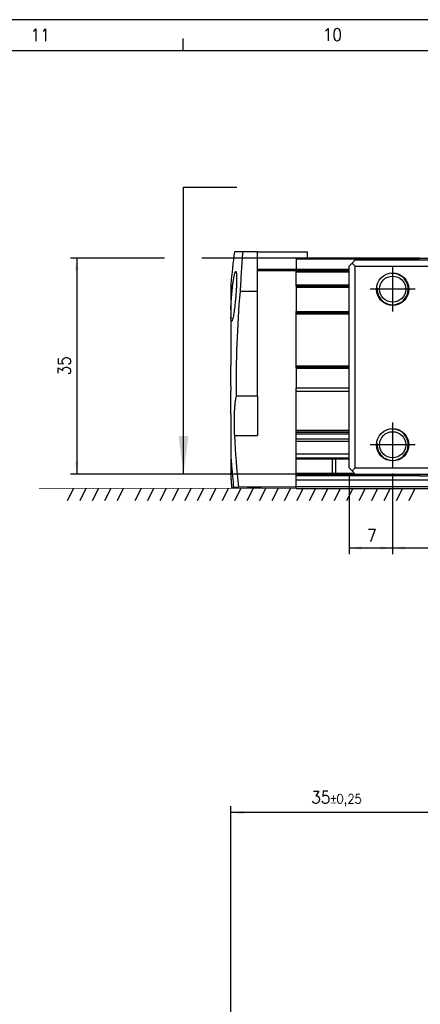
# Model space of a CAD drawing. Header units: millimetres. Extents: x -285 to 2170, y -283 to 203.
# Tile 5 of 33: x -197 to -133, y 45 to 203. Entities that reach past the tile are written whole.
import ezdxf

# ---------------------------------------------------------------- set-up
doc = ezdxf.new("R2010")
doc.units = ezdxf.units.MM
doc.linetypes.add('DOT_CENTER', pattern=[14, 12, -1, 0, -1])
doc.layers.add('1', color=7, linetype='Continuous')
doc.styles.add('CONVERTER_11', font='txt.shx', dxfattribs={"width": 0.9})
doc.dimstyles.new('ME10_DIM_38', dxfattribs={"dimtxt": 2, "dimasz": 2, "dimexe": 1, "dimexo": 1, "dimgap": 1, "dimtad": 1, "dimdsep": 46, "dimtxsty": 'CONVERTER_11', "dimsah": 1, "dimcen": 0.09, "dimclrd": 2, "dimclre": 2, "dimclrt": 2, "dimadec": 0, "dimazin": 0, "dimtol": 1, "dimtp": 0.25, "dimtm": 0.25, "dimtfac": 0.75, "dimtdec": 0, "dimtix": 1, "dimtmove": 0, "dimatfit": 3, "dimfxl": 1, "dimtolj": 1, "dimtzin": 0, "dimarcsym": 0})
doc.dimstyles.new('ME10_DIM_44', dxfattribs={"dimtxt": 2, "dimasz": 2, "dimexe": 1, "dimexo": 1, "dimgap": 1, "dimtad": 1, "dimdec": 0, "dimdsep": 46, "dimtxsty": 'CONVERTER_11', "dimsah": 1, "dimcen": 0.09, "dimclrd": 2, "dimclre": 2, "dimclrt": 2, "dimadec": 0, "dimazin": 0, "dimtfac": 1, "dimtdec": 4, "dimtix": 1, "dimtmove": 0, "dimatfit": 3, "dimfxl": 1, "dimtolj": 1, "dimtzin": 0, "dimarcsym": 0})
doc.dimstyles.new('ME10_DIM_45', dxfattribs={"dimtxt": 2, "dimasz": 2, "dimexe": 1, "dimexo": 1, "dimgap": 1, "dimtad": 1, "dimdsep": 46, "dimtxsty": 'CONVERTER_11', "dimsah": 1, "dimcen": 0.09, "dimclrd": 2, "dimclre": 2, "dimclrt": 2, "dimadec": 0, "dimazin": 0, "dimtfac": 1, "dimtdec": 4, "dimtix": 1, "dimtmove": 0, "dimatfit": 3, "dimfxl": 1, "dimtolj": 1, "dimtzin": 0, "dimarcsym": 0})
doc.dimstyles.new('ME10_DIM_46', dxfattribs={"dimtxt": 2, "dimasz": 2, "dimexe": 1, "dimexo": 1, "dimgap": 1, "dimtad": 1, "dimdsep": 46, "dimtxsty": 'CONVERTER_11', "dimsah": 1, "dimcen": 0.09, "dimclrd": 2, "dimclre": 2, "dimclrt": 2, "dimadec": 0, "dimazin": 0, "dimtol": 1, "dimtp": 0.2, "dimtm": 0.2, "dimtfac": 0.75, "dimtdec": 0, "dimtix": 1, "dimtmove": 0, "dimatfit": 3, "dimfxl": 1, "dimtolj": 1, "dimtzin": 0, "dimarcsym": 0})
doc.dimstyles.get("Standard").update_dxf_attribs({"dimtxt": 0.18, "dimasz": 0.18, "dimexe": 0.18, "dimexo": 0.0625, "dimgap": 0.09, "dimtad": 0, "dimtih": 1, "dimtoh": 1, "dimdec": 4, "dimzin": 0, "dimdsep": 46, "dimtxsty": 'Standard', "dimcen": 0.09, "dimadec": 0, "dimazin": 0, "dimtfac": 1, "dimtdec": 4, "dimtofl": 0, "dimtmove": 0, "dimatfit": 3, "dimfxl": 1, "dimtolj": 1, "dimtzin": 0, "dimarcsym": 0})

# ---------------------------------------------------------------- blocks, each defined once
blk = doc.blocks.new('Marco_a2', base_point=(304.21, -212.02))
at = {"layer": '1', "color": 2, "linetype": 'Continuous'}
for p, q in [((309.21, 202.98), (-284.79, 202.98)), ((-171.06, 197.98), (-171.06, 199.98))]:
    blk.add_line(p, q, dxfattribs=at)
at = {"layer": '1', "color": 7, "linetype": 'Continuous'}
blk.add_line((304.21, 197.98), (-264.79, 197.98), dxfattribs=at)
at = {"layer": '1', "color": 2, "char_height": 2, "attachment_point": 4, "line_spacing_factor": 1.20048, "style": 'CONVERTER_11'}
for s, insert in [('11', (-195.56, 200.53)), ('10', (-148.63, 200.57))]:
    blk.add_mtext(s, dxfattribs=dict(at, insert=insert))
blk = doc.blocks.new('Top', base_point=(304.21, -212.02))
blk.add_blockref('Marco_a2', (304.21, -212.02))
blk = doc.blocks.new('*D80')
at = {"layer": '1', "color": 2, "linetype": 'Continuous'}
for p, q in [((-163.4, 19.97), (-163.4, 76.63)), ((-128.4, 45.33), (-128.4, 76.63)), ((-128.4, 75.63), (-163.4, 75.63))]:
    blk.add_line(p, q, dxfattribs=at)
at = {"layer": '1', "color": 2}
for points in [[(-161.4, 75.9), (-161.4, 75.37), (-163.4, 75.63)], [(-130.4, 75.37), (-130.4, 75.9), (-128.4, 75.63)]]:
    blk.add_solid(points, dxfattribs=at)
at = {"layer": '1', "color": 2, "insert": (-150.49, 76.63), "char_height": 2, "attachment_point": 7, "rotation": 0.0001, "line_spacing_factor": 0.60024, "style": 'CONVERTER_11'}
blk.add_mtext('\\C2;35\\C2;\\H1.5;{\\Fgdt;`}0,25', dxfattribs=at)
blk = doc.blocks.new('REGLA__36', base_point=(-163.4, 127.69))
at = {"color": 7, "linetype": 'Continuous'}
for p, q in [((-161.5, 165.69), (-162.83, 165.69)), ((-159.1, 165.69), (-161.5, 165.69)), ((-159.1, 165.69), (-151.1, 165.69)), ((-151.1, 164.69), (-152.9, 164.69)), ((-152.9, 164.69), (-152.9, 164.49)), ((-152.9, 164.49), (-152.9, 162.89)), ((-151.1, 164.69), (-151.1, 165.69)), ((-133.1, 164.69), (-151.1, 164.69)), ((-133.1, 164.69), (-130.49, 164.69)), ((-159.1, 162.69), (-152.9, 162.69)), ((-152.9, 162.69), (-144.4, 162.69)), ((-152.9, 162.49), (-152.9, 162.69)), ((-152.9, 160.37), (-152.9, 162.49)), ((-152.9, 160.29), (-152.9, 160.37)), ((-152.9, 160.2), (-152.9, 160.29)), ((-152.9, 160.2), (-144.4, 160.2)), ((-152.9, 160.2), (-152.9, 160)), ((-152.9, 160), (-152.9, 156.1)), ((-147.1, 160.2), (-147.1, 160.29)), ((-159.1, 159.33), (-161.91, 159.33)), ((-159.1, 142.51), (-159.1, 159.33)), ((-152.9, 155.9), (-152.9, 156.1)), ((-152.9, 155.7), (-152.9, 155.9)), ((-152.9, 155.9), (-144.4, 155.9)), ((-152.9, 147.4), (-152.9, 155.7)), ((-163.4, 150.99), (-163.4, 150.06)), ((-163.4, 150.06), (-163.4, 147.37)), ((-163.4, 144.82), (-163.4, 147.37)), ((-152.9, 147.2), (-152.9, 147.4)), ((-152.9, 147), (-152.9, 147.2)), ((-152.9, 147.2), (-144.4, 147.2)), ((-152.9, 147), (-152.9, 143.77)), ((-163.4, 144.1), (-163.4, 144.82)), ((-163.4, 144.1), (-163.4, 143.38)), ((-163.4, 142.27), (-163.4, 143.38)), ((-159.1, 142.51), (-162.53, 142.51)), ((-152.9, 143.27), (-152.9, 143.77)), ((-152.9, 136.97), (-152.9, 143.27)), ((-144.4, 143.27), (-152.9, 143.27)), ((-163.4, 139.56), (-163.4, 142.27)), ((-152.9, 136.75), (-152.9, 136.97)), ((-144.4, 136.97), (-152.9, 136.97)), ((-152.9, 136.72), (-152.9, 136.75)), ((-152.9, 136.75), (-144.4, 136.75)), ((-152.9, 136.5), (-152.9, 136.72)), ((-152.9, 136.72), (-144.4, 136.72)), ((-152.9, 136.38), (-152.9, 136.5)), ((-152.9, 135.96), (-152.9, 136.38)), ((-144.4, 136.38), (-152.9, 136.38)), ((-152.9, 135.59), (-152.9, 135.96)), ((-152.9, 135.2), (-152.9, 135.59)), ((-144.4, 135.59), (-152.9, 135.59)), ((-152.9, 133.2), (-152.9, 135.2)), ((-144.4, 135.2), (-152.9, 135.2)), ((-152.9, 132.62), (-152.9, 133.2)), ((-144.4, 133.2), (-152.9, 133.2)), ((-163.4, 131.27), (-163.4, 129.32)), ((-152.9, 132.42), (-152.9, 132.62)), ((-152.9, 130.12), (-152.9, 132.42)), ((-152.9, 132.42), (-147.1, 132.42)), ((-147.1, 132.42), (-147.1, 130.12)), ((-147.1, 132.42), (-144.4, 132.42)), ((-146.6, 132.42), (-146.6, 130.12)), ((-152.9, 129.92), (-152.9, 130.12)), ((-152.9, 130.12), (-147.1, 130.12)), ((-152.9, 129.71), (-152.9, 129.92)), ((-152.9, 128.99), (-152.9, 129.71)), ((-133.12, 129.71), (-152.9, 129.71)), ((-147.1, 130.12), (-143.52, 130.12)), ((83.74, 128.99), (-152.9, 128.99)), ((-152.9, 127.99), (-152.9, 128.99)), ((-163.28, 127.89), (-163.26, 127.89)), ((-163.26, 127.89), (-162.97, 127.89)), ((-162.97, 127.89), (-162.19, 127.89)), ((-158.6, 127.89), (-162.19, 127.89)), ((-160.3, 127.77), (-158.6, 127.77)), ((-158.6, 127.89), (-158.6, 127.77)), ((-152.9, 127.89), (-158.6, 127.89)), ((-152.9, 127.89), (-152.9, 127.99)), ((-152.9, 127.99), (84.06, 127.99)), ((-152.9, 127.69), (-152.9, 127.89)), ((-152.9, 127.69), (-152.9, 127.89)), ((-152.9, 127.89), (-152.9, 127.89))]:
    blk.add_line(p, q, dxfattribs=at)
at = {"color": 3, "linetype": 'Continuous'}
for p, q in [((-133.3, 164.49), (-152.9, 164.49)), ((-159.1, 162.89), (-152.9, 162.89)), ((-152.9, 162.89), (-144.4, 162.89)), ((-152.9, 162.49), (-144.4, 162.49)), ((-152.9, 160.37), (-144.4, 160.37)), ((-152.9, 160), (-144.4, 160)), ((-152.9, 156.1), (-144.4, 156.1)), ((-152.9, 155.7), (-144.4, 155.7)), ((-152.9, 147.4), (-144.4, 147.4)), ((-152.9, 147), (-144.4, 147)), ((-144.4, 143.77), (-152.9, 143.77)), ((-162.83, 136.18), (-159.1, 136.18)), ((-163.28, 131.27), (-163.4, 131.27)), ((-152.9, 132.62), (-144.4, 132.62)), ((-152.9, 129.92), (-133.33, 129.92)), ((-160.3, 127.89), (-160.3, 127.77))]:
    blk.add_line(p, q, dxfattribs=at)
at = {"color": 2, "linetype": 'Continuous'}
for q in [(84.26, 127.69), (-152.9, 127.69)]:
    blk.add_line((-152.9, 127.69), q, dxfattribs=at)
at = {"color": 7, "linetype": 'Continuous'}
for centre, radius, start, end in [((3.87, 144.82), 168, 172.8628, 174.655), ((3.87, 144.82), 166.42, 174.9974, 180.7973), ((3.87, 144.82), 166.92, 182.9671, 185.8201), ((3.87, 144.82), 167.69, 184.6345, 185.7932), ((3.87, 144.82), 167.99, 185.2952, 185.783), ((3.87, 144.82), 168, 185.345, 185.7826), ((-160.3, 128.77), 1, 241.3046, 270)]:
    blk.add_arc(centre, radius, start, end, dxfattribs=at)
for points, knots in [([(-161.5, 165.69), (-161.53, 165.17), (-161.61, 164.12), (-161.72, 162.54), (-161.82, 160.94), (-161.88, 159.87), (-161.91, 159.33)], [0, 0, 0, 0, 1.573376, 3.162606, 4.762647, 6.375487, 6.375487, 6.375487, 6.375487]), ([(-159.1, 162.89), (-159.1, 163.36), (-159.1, 164.3), (-159.1, 165.23), (-159.1, 165.69)], [0, 0, 0, 0, 1.406681, 2.799989, 2.799989, 2.799989, 2.799989]), ([(-163.4, 156.36), (-163.4, 156.45), (-163.39, 156.66), (-163.38, 157.01), (-163.35, 157.46), (-163.32, 157.99), (-163.28, 158.43), (-163.25, 158.78), (-163.23, 159.03), (-163.2, 159.33), (-163.17, 159.68), (-163.13, 160.06), (-163.09, 160.39), (-163.05, 160.69), (-163.01, 160.95), (-162.96, 161.25), (-162.91, 161.57), (-162.86, 161.86), (-162.8, 162.1), (-162.76, 162.26), (-162.72, 162.38), (-162.68, 162.47), (-162.65, 162.54), (-162.62, 162.55), (-162.61, 162.55)], [0, 0, 0, 0, 0.274511, 0.627696, 1.05751, 1.627831, 2.210753, 2.405587, 2.662505, 2.971532, 3.322705, 3.706076, 4.11172, 4.325926, 4.601183, 4.914803, 5.244158, 5.566728, 5.800546, 5.965152, 6.073544, 6.189618, 6.251546, 6.281611, 6.281611, 6.281611, 6.281611]), ([(-162.61, 162.55), (-162.6, 162.54), (-162.56, 162.52), (-162.55, 162.45), (-162.52, 162.37), (-162.51, 162.25), (-162.49, 162.08), (-162.48, 161.9), (-162.47, 161.71), (-162.47, 161.5), (-162.47, 161.21), (-162.48, 160.85), (-162.49, 160.52), (-162.5, 160.24), (-162.51, 160.01), (-162.52, 159.71), (-162.54, 159.37), (-162.57, 158.97), (-162.6, 158.62), (-162.62, 158.32), (-162.65, 158.07), (-162.68, 157.77), (-162.71, 157.42), (-162.75, 157.05), (-162.81, 156.6), (-162.87, 156.12), (-162.95, 155.64), (-163.02, 155.26), (-163.09, 154.96), (-163.14, 154.76), (-163.2, 154.63), (-163.23, 154.56), (-163.26, 154.55), (-163.27, 154.55)], [0, 0, 0, 0, 0.044935, 0.115936, 0.201601, 0.309591, 0.476005, 0.714907, 0.84971, 1.055316, 1.336817, 1.69937, 2.148189, 2.318352, 2.552387, 2.846242, 3.195881, 3.597282, 4.046437, 4.240278, 4.496121, 4.804065, 5.15422, 5.536711, 5.941684, 6.49751, 6.987001, 7.400345, 7.659647, 7.908745, 8.025085, 8.087144, 8.117218, 8.117218, 8.117218, 8.117218]), ([(-159.1, 162.69), (-159.1, 162.73), (-159.1, 162.79), (-159.1, 162.86), (-159.1, 162.89)], [0, 0, 0, 0, 0.1000313, 0.2000001, 0.2000001, 0.2000001, 0.2000001]), ([(-159.1, 159.33), (-159.1, 159.9), (-159.1, 161.02), (-159.1, 162.14), (-159.1, 162.69)], [0, 0, 0, 0, 1.688796, 3.361752, 3.361752, 3.361752, 3.361752]), ([(-152.9, 162.89), (-152.9, 162.88), (-152.9, 162.86), (-152.9, 162.82), (-152.9, 162.78), (-152.9, 162.75), (-152.9, 162.73), (-152.9, 162.71), (-152.9, 162.7), (-152.9, 162.7), (-152.9, 162.69)], [0, 0, 0, 0, 0.0390169, 0.0765367, 0.1169791, 0.1414214, 0.1662888, 0.1847759, 0.1919354, 0.2000001, 0.2000001, 0.2000001, 0.2000001]), ([(-163.4, 160.47), (-163.4, 160.36), (-163.4, 160.14), (-163.4, 159.65), (-163.4, 158.9), (-163.4, 158.04), (-163.4, 157.16), (-163.4, 156.65), (-163.4, 156.36)], [0, 0, 0, 0, 0.33105, 0.662101, 1.474266, 2.586146, 3.238413, 4.114296, 4.114296, 4.114296, 4.114296]), ([(-146.99, 160.2), (-147, 160.2), (-147, 160.2), (-147.02, 160.22), (-147.03, 160.23), (-147.05, 160.25), (-147.08, 160.27), (-147.09, 160.29), (-147.1, 160.29)], [0, 0, 0, 0, 0.012267, 0.0257126, 0.0526037, 0.0814578, 0.1122568, 0.1443206, 0.1443206, 0.1443206, 0.1443206]), ([(-163.4, 156.36), (-163.4, 156.18), (-163.4, 155.81), (-163.4, 155.43), (-163.4, 155.24)], [0, 0, 0, 0, 0.528619, 1.121144, 1.121144, 1.121144, 1.121144]), ([(-163.4, 155.24), (-163.4, 155.17), (-163.4, 155.05), (-163.4, 154.45), (-163.4, 153.47), (-163.4, 152.18), (-163.4, 151.37), (-163.4, 150.99)], [0, 0, 0, 0, 0.18451, 0.374699, 1.796711, 3.112145, 4.244003, 4.244003, 4.244003, 4.244003]), ([(-163.27, 154.55), (-163.29, 154.57), (-163.34, 154.61), (-163.35, 154.72), (-163.37, 154.85), (-163.39, 155.02), (-163.4, 155.16), (-163.4, 155.24)], [0, 0, 0, 0, 0.0752494, 0.1991822, 0.3071398, 0.4734788, 0.7122633, 0.7122633, 0.7122633, 0.7122633]), ([(-162.53, 142.51), (-162.56, 142.37), (-162.65, 142.01), (-162.74, 141.38), (-162.81, 140.66), (-162.86, 139.87), (-162.88, 139.04), (-162.89, 138.12), (-162.87, 137.16), (-162.84, 136.51), (-162.83, 136.18)], [0, 0, 0, 0, 0.426425, 1.101755, 1.902221, 2.604077, 3.473814, 4.399971, 5.365001, 6.350203, 6.350203, 6.350203, 6.350203]), ([(-159.1, 142.51), (-159.1, 142.32), (-159.1, 141.96), (-159.1, 141.33), (-159.1, 140.66), (-159.1, 139.87), (-159.1, 139.04), (-159.1, 138.16), (-159.1, 137.2), (-159.1, 136.55), (-159.1, 136.18)], [0, 0, 0, 0, 0.551589, 1.084513, 1.882103, 2.582898, 3.451368, 4.376808, 5.218667, 6.324555, 6.324555, 6.324555, 6.324555]), ([(-163.4, 139.56), (-163.4, 139.1), (-163.4, 138.2), (-163.4, 137.02), (-163.4, 136.05), (-163.4, 135.52), (-163.4, 135.27)], [0, 0, 0, 0, 1.377916, 2.698029, 3.534865, 4.285921, 4.285921, 4.285921, 4.285921]), ([(-163.4, 135.27), (-163.4, 135.23), (-163.4, 135.13), (-163.4, 134.9), (-163.4, 134.55), (-163.4, 134.1), (-163.4, 133.62), (-163.4, 133.19), (-163.4, 132.9), (-163.4, 132.74), (-163.4, 132.7), (-163.4, 132.68)], [0, 0, 0, 0, 0.128013, 0.304482, 0.674225, 1.171573, 1.660263, 2.109472, 2.469266, 2.525625, 2.58735, 2.58735, 2.58735, 2.58735]), ([(-163.4, 132.68), (-163.4, 132.49), (-163.4, 132.02), (-163.4, 131.55), (-163.4, 131.27)], [0, 0, 0, 0, 0.591708, 1.412652, 1.412652, 1.412652, 1.412652]), ([(-163.4, 132.68), (-163.39, 132.56), (-163.37, 132.33), (-163.34, 131.99), (-163.31, 131.64), (-163.29, 131.4), (-163.28, 131.27)], [0, 0, 0, 0, 0.372103, 0.697567, 1.027904, 1.41809, 1.41809, 1.41809, 1.41809]), ([(-163.4, 129.32), (-163.4, 129.29), (-163.4, 129.24), (-163.4, 129.19), (-163.4, 129.17)], [0, 0, 0, 0, 0.0964268, 0.1466388, 0.1466388, 0.1466388, 0.1466388])]:
    blk.add_open_spline(points, degree=3, knots=knots, dxfattribs=at)
blk.add_open_spline([(-147.1, 160.29), (-147.58, 160.29), (-148.55, 160.29), (-150, 160.29), (-151.45, 160.29), (-152.42, 160.29), (-152.9, 160.29)], degree=3, dxfattribs=at)
blk = doc.blocks.new('CABEZA__37', base_point=(-144.4, 129.69))
at = {"color": 7, "linetype": 'Continuous'}
for p, q in [((-133.1, 164.69), (-133.4, 164.39)), ((-133.1, 164.69), (-130.49, 164.69)), ((-130.49, 164.69), (-122.85, 164.69)), ((-122.85, 164.69), (-115.95, 164.69)), ((-115.95, 164.69), (-110.2, 164.69)), ((-110.2, 164.69), (-109.9, 164.39)), ((-88.6, 164.69), (-88.9, 164.39)), ((-82.85, 164.69), (-88.6, 164.69)), ((-75.95, 164.69), (-82.85, 164.69)), ((-68.31, 164.69), (-75.95, 164.69)), ((-65.7, 164.69), (-68.31, 164.69)), ((-65.7, 164.69), (-65.4, 164.39)), ((-143.9, 163.89), (-144.4, 163.39)), ((-144.4, 159.93), (-144.4, 163.39)), ((-143.9, 163.89), (-143.4, 164.39)), ((-143.9, 163.89), (-143.4, 163.39)), ((-143.4, 164.39), (-133.4, 164.39)), ((-143.4, 130.99), (-143.4, 163.39)), ((-143.4, 163.39), (-126.4, 163.39)), ((-133.4, 164.39), (-130.69, 164.39)), ((-130.69, 164.39), (-109.9, 164.39)), ((-126.4, 163.89), (-126.4, 163.39)), ((-126.4, 163.89), (-72.4, 163.89)), ((-126.4, 163.39), (-126.4, 161.74)), ((-122.15, 163.47), (-76.64, 163.47)), ((-121.75, 163.14), (-77.05, 163.14)), ((-77.42, 163.39), (-121.38, 163.39)), ((-109.9, 164.39), (-88.9, 164.39)), ((-88.9, 164.39), (-68.11, 164.39)), ((-72.4, 163.89), (-72.4, 163.39)), ((-72.4, 163.39), (-55.4, 163.39)), ((-72.4, 163.39), (-72.4, 161.74)), ((-68.11, 164.39), (-65.4, 164.39)), ((-65.4, 164.39), (-55.4, 164.39)), ((-55.4, 164.39), (-54.9, 163.89)), ((-54.9, 163.89), (-55.4, 163.39)), ((-55.4, 130.99), (-55.4, 163.39)), ((-54.4, 163.39), (-54.9, 163.89)), ((-54.4, 160.02), (-54.4, 163.39)), ((-144.4, 159.03), (-144.4, 159.93)), ((-54.4, 160.02), (-54.4, 159.93)), ((-54.4, 158.68), (-54.4, 159.93)), ((-144.4, 159), (-144.4, 159.03)), ((-144.4, 158.68), (-144.4, 159)), ((-144.4, 158.5), (-144.4, 158.68)), ((-144.4, 157.92), (-144.4, 158.5)), ((-54.4, 158.5), (-54.4, 158.68)), ((-54.4, 157.92), (-54.4, 158.5)), ((-144.4, 157.01), (-144.4, 157.92)), ((-144.4, 144.59), (-144.4, 157.01)), ((-54.4, 157.92), (-54.4, 157.01)), ((-54.4, 144.59), (-54.4, 157.01)), ((-144.4, 144.41), (-144.4, 144.59)), ((-144.4, 144.09), (-144.4, 144.41)), ((-144.4, 143.15), (-144.4, 144.09)), ((-54.4, 144.41), (-54.4, 144.59)), ((-54.4, 144.41), (-54.4, 143.15)), ((-144.4, 138.47), (-144.4, 143.15)), ((-54.4, 143.06), (-54.4, 143.15)), ((-54.4, 142.69), (-54.4, 143.06)), ((-54.4, 142.69), (-54.4, 141.19)), ((-54.4, 137.56), (-54.4, 141.19)), ((-144.4, 130.99), (-144.4, 138.47)), ((-54.4, 137.55), (-54.4, 137.56)), ((-54.4, 137.35), (-54.4, 137.55)), ((-54.4, 130.99), (-54.4, 137.35)), ((-126.4, 132.65), (-126.4, 130.99)), ((-72.4, 132.65), (-72.4, 130.99)), ((-144.4, 130.99), (-143.9, 130.49)), ((-143.4, 130.99), (-143.9, 130.49)), ((-143.4, 129.99), (-143.9, 130.49)), ((-143.4, 130.99), (-126.4, 130.99)), ((-143.4, 129.99), (-133.4, 129.99)), ((-133.1, 129.69), (-133.4, 129.99)), ((-133.4, 129.99), (-130.69, 129.99)), ((-133.1, 129.69), (-130.49, 129.69)), ((-130.69, 129.99), (-109.9, 129.99)), ((-130.49, 129.69), (-110.2, 129.69)), ((-126.4, 130.99), (-126.4, 130.49)), ((-72.4, 130.49), (-126.4, 130.49)), ((-76.64, 130.92), (-122.15, 130.92)), ((-77.05, 131.24), (-121.75, 131.24)), ((-77.42, 130.99), (-121.38, 130.99)), ((-110.2, 129.69), (-109.9, 129.99)), ((-109.9, 129.99), (-88.9, 129.99)), ((-88.9, 129.99), (-68.11, 129.99)), ((-88.9, 129.99), (-88.6, 129.69)), ((-68.31, 129.69), (-88.6, 129.69)), ((-72.4, 130.99), (-72.4, 130.49)), ((-55.4, 130.99), (-72.4, 130.99)), ((-65.7, 129.69), (-68.31, 129.69)), ((-68.11, 129.99), (-65.4, 129.99)), ((-65.7, 129.69), (-65.4, 129.99)), ((-65.4, 129.99), (-55.4, 129.99)), ((-55.4, 130.99), (-54.9, 130.49)), ((-55.4, 129.99), (-54.9, 130.49)), ((-54.9, 130.49), (-54.4, 130.99))]:
    blk.add_line(p, q, dxfattribs=at)
for centre, radius in [((-137.4, 159.69), 2.6), ((-137.4, 159.69), 2.1), ((-121.9, 158.94), 3.25), ((-121.9, 158.94), 2.8), ((-76.9, 158.94), 3.25), ((-76.9, 158.94), 2.8), ((-61.4, 159.69), 2.6), ((-61.4, 159.69), 2.1), ((-121.9, 135.44), 3.25), ((-121.9, 135.44), 2.8), ((-76.9, 135.44), 3.25), ((-76.9, 135.44), 2.8), ((-137.4, 134.69), 2.6), ((-137.4, 134.69), 2.1), ((-61.4, 134.69), 2.6), ((-61.4, 134.69), 2.1)]:
    blk.add_circle(centre, radius, dxfattribs=at)
for centre, radius, start, end in [((-121.75, 158.39), 4.75, 107.6371, 153.3846), ((-99.4, 147.19), 28.52, 145.7925, 146.5328), ((-121.75, 158.4), 4.75, 107.3144, 107.6649), ((-99.4, 147.19), 28.5, 145.9834, 146.4873), ((-121.75, 158.39), 4.75, 89.9978, 107.2861), ((-121.38, 158.02), 5.37, 89.973, 107.7651), ((-77.41, 158.02), 5.37, 72.2349, 90.027), ((-77.05, 158.39), 4.75, 72.7138, 89.9978), ((-99.4, 147.19), 28.52, 33.4672, 34.2075), ((-99.4, 147.19), 28.5, 33.5126, 34.0166), ((-77.04, 158.39), 4.75, 72.3906, 72.7422), ((-77.05, 158.39), 4.75, 26.616, 72.3651), ((-99.4, 147.19), 30.67, 151.6837, 208.3163), ((-99.4, 147.19), 30.54, 152.1539, 153.9157), ((-99.4, 147.19), 30.67, 331.6837, 28.3163), ((-99.4, 147.19), 30.54, 26.0843, 27.8461), ((-99.4, 147.19), 30, 153.4504, 206.5496), ((-99.4, 147.19), 29.75, 153.3847, 206.6153), ((-122.95, 159.55), 0.188, 73.0643, 226.9357), ((-122.71, 160.34), 0.642, 253.0643, 346.9357), ((-121.9, 160.16), 0.188, 13.0643, 166.9357), ((-121.09, 160.34), 0.642, 193.0643, 286.9357), ((-120.85, 159.55), 0.188, 313.0643, 106.9357), ((-77.95, 159.55), 0.188, 73.0643, 226.9357), ((-77.71, 160.34), 0.642, 253.0643, 346.9357), ((-76.9, 160.16), 0.188, 13.0643, 166.9357), ((-76.09, 160.34), 0.642, 193.0643, 286.9357), ((-75.85, 159.55), 0.188, 313.0643, 106.9357), ((-99.4, 147.19), 29.75, 333.3845, 26.6155), ((-99.4, 147.19), 30, 333.4502, 26.5498), ((-122.95, 158.34), 0.188, 133.0643, 286.9357), ((-123.51, 158.94), 0.642, 313.0643, 46.9357), ((-122.71, 157.54), 0.642, 13.0643, 106.9357), ((-121.09, 157.54), 0.642, 73.0643, 166.9357), ((-120.28, 158.94), 0.642, 133.0643, 226.9357), ((-120.85, 158.34), 0.188, 253.0643, 46.9357), ((-77.95, 158.34), 0.188, 133.0643, 286.9357), ((-78.51, 158.94), 0.642, 313.0643, 46.9357), ((-77.71, 157.54), 0.642, 13.0643, 106.9357), ((-76.09, 157.54), 0.642, 73.0643, 166.9357), ((-75.28, 158.94), 0.642, 133.0643, 226.9357), ((-75.85, 158.34), 0.188, 253.0643, 46.9357), ((-121.9, 157.73), 0.188, 193.0643, 346.9357), ((-76.9, 157.73), 0.188, 193.0643, 346.9357), ((-122.95, 136.05), 0.188, 73.0643, 226.9357), ((-122.71, 136.84), 0.642, 253.0643, 346.9357), ((-121.9, 136.66), 0.188, 13.0643, 166.9357), ((-121.09, 136.84), 0.642, 193.0643, 286.9357), ((-120.85, 136.05), 0.188, 313.0643, 106.9357), ((-77.95, 136.05), 0.188, 73.0643, 226.9357), ((-77.71, 136.84), 0.642, 253.0643, 346.9357), ((-76.9, 136.66), 0.188, 13.0643, 166.9357), ((-76.09, 136.84), 0.642, 193.0643, 286.9357), ((-75.85, 136.05), 0.188, 313.0643, 106.9357), ((-122.95, 134.84), 0.188, 133.0643, 286.9357), ((-123.51, 135.44), 0.642, 313.0643, 46.9357), ((-122.71, 134.04), 0.642, 13.0643, 106.9357), ((-121.09, 134.04), 0.642, 73.0643, 166.9357), ((-120.28, 135.44), 0.642, 133.0643, 226.9357), ((-120.85, 134.84), 0.188, 253.0643, 46.9357), ((-77.95, 134.84), 0.188, 133.0643, 286.9357), ((-78.51, 135.44), 0.642, 313.0643, 46.9357), ((-77.71, 134.04), 0.642, 13.0643, 106.9357), ((-76.09, 134.04), 0.642, 73.0643, 166.9357), ((-75.28, 135.44), 0.642, 133.0643, 226.9357), ((-75.85, 134.84), 0.188, 253.0643, 46.9357), ((-99.4, 147.19), 30.54, 206.0843, 207.8461), ((-121.75, 135.99), 4.75, 206.616, 252.3635), ((-121.9, 134.23), 0.188, 193.0643, 346.9357), ((-76.9, 134.23), 0.188, 193.0643, 346.9357), ((-77.05, 135.99), 4.75, 287.6349, 333.384), ((-99.4, 147.19), 30.54, 332.1539, 333.9157), ((-121.75, 135.99), 4.75, 252.3614, 252.7118), ((-99.4, 147.19), 28.52, 213.4622, 214.2025), ((-121.75, 135.99), 4.75, 252.7118, 269.9978), ((-99.39, 147.19), 28.5, 213.503, 214.007), ((-77.05, 135.99), 4.75, 270.0022, 287.2862), ((-99.4, 147.19), 28.52, 325.7925, 326.5328), ((-99.4, 147.19), 28.5, 325.9834, 326.4874), ((-77.04, 136), 4.75, 287.2578, 287.6094), ((-121.38, 136.37), 5.37, 252.2349, 270.027), ((-77.41, 136.37), 5.37, 269.973, 287.7651)]:
    blk.add_arc(centre, radius, start, end, dxfattribs=at)
for points, knots in [([(-130.69, 164.39), (-130.67, 164.42), (-130.64, 164.47), (-130.59, 164.54), (-130.54, 164.62), (-130.51, 164.67), (-130.49, 164.69)], [0, 0, 0, 0, 0.0900762, 0.1799826, 0.2700101, 0.3600426, 0.3600426, 0.3600426, 0.3600426]), ([(-68.31, 164.69), (-68.29, 164.67), (-68.26, 164.62), (-68.21, 164.54), (-68.16, 164.47), (-68.12, 164.42), (-68.11, 164.39)], [0, 0, 0, 0, 0.0900533, 0.1800672, 0.270101, 0.3600651, 0.3600651, 0.3600651, 0.3600651]), ([(-122.15, 163.47), (-122.39, 163.46), (-122.87, 163.44), (-123.61, 163.28), (-124.29, 163.04), (-124.96, 162.69), (-125.52, 162.29), (-126.02, 161.81), (-126.46, 161.28), (-126.69, 160.86), (-126.82, 160.62)], [0, 0, 0, 0, 0.721506, 1.441287, 2.250928, 2.879463, 3.691313, 4.319195, 4.948895, 5.756557, 5.756557, 5.756557, 5.756557]), ([(-126.23, 160.6), (-126.01, 160.97), (-125.65, 161.59), (-124.8, 162.37), (-123.94, 162.92), (-123.26, 163.14), (-122.98, 163.23)], [0, 0, 0, 0, 1.275851, 2.145308, 3.421126, 4.29557, 4.29557, 4.29557, 4.29557]), ([(-123.02, 163.14), (-123.02, 163.15), (-123.01, 163.16), (-123, 163.18), (-122.99, 163.21), (-122.99, 163.22), (-122.98, 163.23)], [0, 0, 0, 0, 0.02562654, 0.05057561, 0.07398386, 0.09673126, 0.09673126, 0.09673126, 0.09673126]), ([(-76.64, 163.47), (-76.4, 163.46), (-75.92, 163.44), (-75.18, 163.28), (-74.5, 163.04), (-73.89, 162.72), (-73.32, 162.33), (-72.81, 161.86), (-72.33, 161.28), (-72.1, 160.86), (-71.97, 160.62)], [0, 0, 0, 0, 0.721506, 1.441287, 2.250928, 2.879463, 3.51128, 4.31919, 4.94889, 5.756552, 5.756552, 5.756552, 5.756552]), ([(-72.56, 160.6), (-72.74, 160.91), (-73.1, 161.53), (-73.93, 162.33), (-74.85, 162.92), (-75.53, 163.14), (-75.81, 163.23)], [0, 0, 0, 0, 1.068741, 2.145793, 3.421612, 4.296056, 4.296056, 4.296056, 4.296056]), ([(-75.77, 163.14), (-75.78, 163.15), (-75.78, 163.16), (-75.79, 163.18), (-75.8, 163.21), (-75.81, 163.22), (-75.81, 163.23)], [0, 0, 0, 0, 0.025617, 0.05055661, 0.07395566, 0.09669395, 0.09669395, 0.09669395, 0.09669395]), ([(-126.4, 161.74), (-126.4, 161.72), (-126.4, 161.67), (-126.4, 161.6), (-126.4, 161.53), (-126.4, 161.48), (-126.4, 161.46)], [0, 0, 0, 0, 0.0720751, 0.141903, 0.213819, 0.2846125, 0.2846125, 0.2846125, 0.2846125]), ([(-72.4, 161.46), (-72.4, 161.48), (-72.4, 161.53), (-72.4, 161.6), (-72.4, 161.67), (-72.4, 161.72), (-72.4, 161.74)], [0, 0, 0, 0, 0.0704321, 0.1427095, 0.2139459, 0.2846125, 0.2846125, 0.2846125, 0.2846125]), ([(-126.82, 133.77), (-126.69, 133.53), (-126.46, 133.11), (-126, 132.55), (-125.5, 132.08), (-124.91, 131.67), (-124.26, 131.34), (-123.58, 131.1), (-122.87, 130.95), (-122.39, 130.93), (-122.15, 130.92)], [0, 0, 0, 0, 0.807688, 1.437402, 2.155277, 2.877169, 3.594616, 4.315384, 5.03516, 5.75666, 5.75666, 5.75666, 5.75666]), ([(-126.4, 132.93), (-126.4, 132.91), (-126.4, 132.86), (-126.4, 132.79), (-126.4, 132.72), (-126.4, 132.67), (-126.4, 132.65)], [0, 0, 0, 0, 0.0707838, 0.1427095, 0.2125582, 0.2846125, 0.2846125, 0.2846125, 0.2846125]), ([(-122.98, 131.16), (-123.32, 131.28), (-124.01, 131.5), (-124.85, 132.06), (-125.65, 132.8), (-126.01, 133.42), (-126.23, 133.79)], [0, 0, 0, 0, 1.079352, 2.150692, 3.020148, 4.296, 4.296, 4.296, 4.296]), ([(-76.64, 130.92), (-76.4, 130.93), (-75.92, 130.95), (-75.24, 131.1), (-74.56, 131.33), (-73.88, 131.66), (-73.27, 132.1), (-72.77, 132.58), (-72.33, 133.11), (-72.1, 133.53), (-71.97, 133.77)], [0, 0, 0, 0, 0.7215, 1.441276, 2.073194, 2.879438, 3.691276, 4.319151, 4.948865, 5.756553, 5.756553, 5.756553, 5.756553]), ([(-75.81, 131.16), (-75.47, 131.28), (-74.79, 131.5), (-73.88, 132.1), (-73.1, 132.85), (-72.74, 133.48), (-72.56, 133.79)], [0, 0, 0, 0, 1.079352, 2.150692, 3.227744, 4.296486, 4.296486, 4.296486, 4.296486]), ([(-72.4, 132.65), (-72.4, 132.67), (-72.4, 132.72), (-72.4, 132.79), (-72.4, 132.86), (-72.4, 132.91), (-72.4, 132.93)], [0, 0, 0, 0, 0.0714152, 0.141903, 0.2127252, 0.2846125, 0.2846125, 0.2846125, 0.2846125]), ([(-130.69, 129.99), (-130.67, 129.97), (-130.64, 129.92), (-130.59, 129.84), (-130.54, 129.77), (-130.51, 129.72), (-130.49, 129.69)], [0, 0, 0, 0, 0.0901112, 0.1799867, 0.2700986, 0.3600426, 0.3600426, 0.3600426, 0.3600426]), ([(-122.98, 131.16), (-122.99, 131.17), (-122.99, 131.18), (-123, 131.2), (-123.01, 131.23), (-123.02, 131.24), (-123.02, 131.25)], [0, 0, 0, 0, 0.02274741, 0.04615565, 0.07110471, 0.09673126, 0.09673126, 0.09673126, 0.09673126]), ([(-75.81, 131.16), (-75.81, 131.17), (-75.8, 131.18), (-75.79, 131.2), (-75.78, 131.23), (-75.78, 131.24), (-75.77, 131.25)], [0, 0, 0, 0, 0.0227383, 0.04613734, 0.07107695, 0.09669395, 0.09669395, 0.09669395, 0.09669395]), ([(-68.31, 129.69), (-68.29, 129.72), (-68.26, 129.77), (-68.21, 129.84), (-68.16, 129.92), (-68.12, 129.97), (-68.11, 129.99)], [0, 0, 0, 0, 0.0899221, 0.1800712, 0.2699355, 0.3600651, 0.3600651, 0.3600651, 0.3600651])]:
    blk.add_open_spline(points, degree=3, knots=knots, dxfattribs=at)
at = {"color": 3, "linetype": 'Continuous'}
for points, knots in [([(-122.15, 163.47), (-122.15, 163.46), (-122.13, 163.46), (-122, 163.45), (-121.74, 163.43), (-121.5, 163.41), (-121.38, 163.39)], [0, 0, 0, 0, 0.0215541, 0.0431106, 0.4097698, 0.7771559, 0.7771559, 0.7771559, 0.7771559]), ([(-76.64, 163.47), (-76.65, 163.46), (-76.66, 163.46), (-76.8, 163.45), (-77.05, 163.43), (-77.29, 163.41), (-77.42, 163.39)], [0, 0, 0, 0, 0.0215642, 0.0431308, 0.4099621, 0.7775203, 0.7775203, 0.7775203, 0.7775203]), ([(-126.82, 160.62), (-126.8, 160.62), (-126.75, 160.62), (-126.68, 160.62), (-126.6, 160.61), (-126.53, 160.61), (-126.45, 160.61), (-126.38, 160.61), (-126.31, 160.61), (-126.26, 160.6), (-126.23, 160.6)], [0, 0, 0, 0, 0.0735349, 0.1471112, 0.2207295, 0.2943901, 0.3680936, 0.4418402, 0.5156301, 0.5894636, 0.5894636, 0.5894636, 0.5894636]), ([(-71.97, 160.62), (-72, 160.62), (-72.04, 160.62), (-72.12, 160.62), (-72.19, 160.61), (-72.27, 160.61), (-72.34, 160.61), (-72.41, 160.61), (-72.49, 160.61), (-72.54, 160.6), (-72.56, 160.6)], [0, 0, 0, 0, 0.0735688, 0.147179, 0.2208311, 0.2945255, 0.3682629, 0.4420434, 0.5158671, 0.5897345, 0.5897345, 0.5897345, 0.5897345]), ([(-126.23, 133.79), (-126.26, 133.78), (-126.31, 133.78), (-126.38, 133.78), (-126.45, 133.78), (-126.53, 133.78), (-126.6, 133.77), (-126.68, 133.77), (-126.75, 133.77), (-126.8, 133.77), (-126.82, 133.77)], [0, 0, 0, 0, 0.0738335, 0.1476233, 0.22137, 0.2950735, 0.3687341, 0.4423523, 0.5159287, 0.5894635, 0.5894635, 0.5894635, 0.5894635]), ([(-72.56, 133.79), (-72.54, 133.78), (-72.49, 133.78), (-72.41, 133.78), (-72.34, 133.78), (-72.27, 133.78), (-72.19, 133.77), (-72.12, 133.77), (-72.04, 133.77), (-72, 133.77), (-71.97, 133.77)], [0, 0, 0, 0, 0.0738673, 0.147691, 0.2214715, 0.2952089, 0.3689034, 0.4425555, 0.5161657, 0.5897345, 0.5897345, 0.5897345, 0.5897345]), ([(-121.38, 130.99), (-121.5, 130.98), (-121.74, 130.96), (-122, 130.94), (-122.13, 130.93), (-122.15, 130.92), (-122.15, 130.92)], [0, 0, 0, 0, 0.3673857, 0.7340446, 0.7556014, 0.7771559, 0.7771559, 0.7771559, 0.7771559]), ([(-77.42, 130.99), (-77.29, 130.98), (-77.05, 130.96), (-76.8, 130.94), (-76.66, 130.93), (-76.65, 130.92), (-76.64, 130.92)], [0, 0, 0, 0, 0.3675578, 0.7343887, 0.7559557, 0.7775203, 0.7775203, 0.7775203, 0.7775203])]:
    blk.add_open_spline(points, degree=3, knots=knots, dxfattribs=at)
at = {"layer": '1', "color": 2, "linetype": 'DOT_CENTER'}
for p, q in [((-137.4, 163.29), (-137.4, 156.09)), ((-121.9, 163.19), (-121.9, 154.69)), ((-76.9, 163.19), (-76.9, 154.69)), ((-61.4, 163.29), (-61.4, 156.09)), ((-133.8, 159.69), (-141, 159.69)), ((-117.65, 158.94), (-126.15, 158.94)), ((-72.65, 158.94), (-81.15, 158.94)), ((-57.8, 159.69), (-65, 159.69)), ((-121.9, 139.69), (-121.9, 131.19)), ((-76.9, 139.69), (-76.9, 131.19)), ((-137.4, 138.29), (-137.4, 131.09)), ((-61.4, 138.29), (-61.4, 131.09)), ((-133.8, 134.69), (-141, 134.69)), ((-117.65, 135.44), (-126.15, 135.44)), ((-57.8, 134.69), (-94.74, 134.69)), ((-72.65, 135.44), (-81.15, 135.44))]:
    blk.add_line(p, q, dxfattribs=at)
at = {"layer": '1', "color": 30, "linetype": 'Continuous'}
for centre in [(-137.4, 159.69), (-61.4, 159.69), (-137.4, 134.69), (-61.4, 134.69)]:
    blk.add_arc(centre, 2.5, 175, 95, dxfattribs=at)
blk = doc.blocks.new('Regla_G2_cm1540-T__38', base_point=(-163.4, 127.69))
for name, p in [('REGLA__36', (-163.4, 127.69)), ('CABEZA__37', (-144.4, 129.69))]:
    blk.add_blockref(name, p)
blk = doc.blocks.new('*D83')
at = {"layer": '1', "color": 2, "linetype": 'Continuous'}
for p, q in [((-174.08, 164.69), (-189.14, 164.69)), ((-188.14, 164.69), (-188.14, 129.99)), ((-152.1, 164.69), (-168.06, 164.69)), ((-144.4, 129.99), (-189.14, 129.99))]:
    blk.add_line(p, q, dxfattribs=at)
at = {"layer": '1', "color": 2}
for points in [[(-187.88, 162.69), (-188.41, 162.69), (-188.14, 164.69)], [(-188.41, 131.99), (-187.88, 131.99), (-188.14, 129.99)]]:
    blk.add_solid(points, dxfattribs=at)
at = {"layer": '1', "color": 2, "insert": (-189.14, 145.84), "char_height": 2, "attachment_point": 7, "rotation": 90, "line_spacing_factor": 0.60024, "style": 'CONVERTER_11'}
blk.add_mtext('35', dxfattribs=at)
blk = doc.blocks.new('*D84')
at = {"layer": '1', "color": 2, "linetype": 'Continuous'}
for p, q in [((-144.4, 129.99), (-144.4, 117.12)), ((-137.4, 130.09), (-137.4, 117.12)), ((-144.4, 118.12), (-137.4, 118.12))]:
    blk.add_line(p, q, dxfattribs=at)
at = {"layer": '1', "color": 2}
for points in [[(-142.4, 118.38), (-142.4, 117.85), (-144.4, 118.12)], [(-139.4, 117.85), (-139.4, 118.38), (-137.4, 118.12)]]:
    blk.add_solid(points, dxfattribs=at)
at = {"layer": '1', "color": 2, "insert": (-141.5, 119.12), "char_height": 2, "attachment_point": 7, "rotation": 0.0001, "line_spacing_factor": 0.60024, "style": 'CONVERTER_11'}
blk.add_mtext('7', dxfattribs=at)
blk = doc.blocks.new('*D85')
at = {"layer": '1', "color": 2, "linetype": 'Continuous'}
for p, q in [((-137.4, 130.09), (-137.4, 117.12)), ((-61.4, 130.09), (-61.4, 117.12)), ((-137.4, 118.12), (-61.4, 118.12))]:
    blk.add_line(p, q, dxfattribs=at)
at = {"layer": '1', "color": 2}
for points in [[(-135.4, 118.38), (-135.4, 117.85), (-137.4, 118.12)], [(-63.4, 117.85), (-63.4, 118.38), (-61.4, 118.12)]]:
    blk.add_solid(points, dxfattribs=at)
at = {"layer": '1', "color": 2, "insert": (-103.31, 119.12), "char_height": 2, "attachment_point": 7, "rotation": 0.0001, "line_spacing_factor": 0.60024, "style": 'CONVERTER_11'}
blk.add_mtext('\\C2;76\\C2;\\H1.5;{\\Fgdt;`}0,2', dxfattribs=at)
blk = doc.blocks.new('A__33', base_point=(17, 1))
at = {"layer": '1'}
dim = blk.add_linear_dim(base=(-128.402, 75.634), p1=(-163.401, 18.974), p2=(-128.402, 44.327), dimstyle='ME10_DIM_38', dxfattribs=at)
dim.commit()
dim.dimension.update_dxf_attribs({"geometry": '*D80', "text_midpoint": (-145.902, 77.634), "text_rotation": 0.00014})
blk = doc.blocks.new('E', base_point=(17, 145.236))
at = {"layer": '1', "color": 2, "linetype": 'Continuous'}
for p, q in [((-188.675, 127.695), (-189.675, 125.695)), ((-186.675, 127.695), (-187.675, 125.695)), ((-184.675, 127.695), (-185.675, 125.695)), ((-182.675, 127.695), (-183.675, 125.695)), ((-180.675, 127.695), (-181.675, 125.695)), ((-177.81, 127.695), (-178.81, 125.695)), ((-175.81, 127.695), (-176.81, 125.695)), ((-173.81, 127.695), (-174.81, 125.695)), ((-171.81, 127.695), (-172.81, 125.695)), ((-169.81, 127.695), (-170.81, 125.695)), ((-167.81, 127.695), (-168.81, 125.695)), ((-165.81, 127.695), (-166.81, 125.695)), ((-163.81, 127.695), (-164.81, 125.695)), ((-161.81, 127.695), (-162.81, 125.695)), ((-159.81, 127.695), (-160.81, 125.695)), ((-157.81, 127.695), (-158.81, 125.695)), ((-155.81, 127.695), (-156.81, 125.695)), ((-153.81, 127.695), (-154.81, 125.695)), ((-151.81, 127.695), (-152.81, 125.695)), ((-149.81, 127.695), (-150.81, 125.695)), ((-147.81, 127.695), (-148.81, 125.695)), ((-145.81, 127.695), (-146.81, 125.695)), ((-143.81, 127.695), (-144.81, 125.695)), ((-141.81, 127.695), (-142.81, 125.695)), ((-139.81, 127.695), (-140.81, 125.695)), ((-137.81, 127.695), (-138.81, 125.695)), ((-135.81, 127.695), (-136.81, 125.695)), ((-133.81, 127.695), (-134.81, 125.695))]:
    blk.add_line(p, q, dxfattribs=at)
at = {"layer": '1', "color": 2, "linetype": 'Continuous', "const_width": 0.1}
blk.add_lwpolyline([(-194.216, 127.695), (132.839, 127.695)], dxfattribs=at)
at = {"layer": '1', "color": 2}
blk.add_solid([(-171.794, 136.087), (-170.214, 136.087), (-171.004, 130.087)], dxfattribs=at)
blk.add_blockref('Regla_G2_cm1540-T__38', (-163.401, 127.695))
at = {"layer": '1'}
dim = blk.add_linear_dim(base=(-188.143, 164.695), p1=(-143.397, 129.995), p2=(-151.1, 164.695), angle=90, dimstyle='ME10_DIM_44', dxfattribs=at)
dim.commit()
dim.dimension.update_dxf_attribs({"geometry": '*D83', "text_midpoint": (-190.143, 147.345), "text_rotation": 90})
for base, p1, p2, dimstyle, picture, middle in [((-144.397, 118.116), (-137.397, 131.095), (-144.397, 130.995), 'ME10_DIM_45', '*D84', (-140.897, 120.116)), ((-137.397, 118.116), (-61.398, 131.095), (-137.397, 131.095), 'ME10_DIM_46', '*D85', (-99.397, 120.116))]:
    dim = blk.add_linear_dim(base=base, p1=p1, p2=p2, dimstyle=dimstyle, dxfattribs=at)
    dim.commit()
    dim.dimension.update_dxf_attribs({"geometry": picture, "text_midpoint": middle, "text_rotation": 0.00014})
at = {"layer": '1', "color": 2, "linetype": 'Continuous', "has_arrowhead": 0}
blk.add_leader([(-171.004, 130.087), (-171.004, 176.064), (-162.418, 176.064)], dimstyle='Standard', dxfattribs=at)

msp = doc.modelspace()

# ---------------------------------------------------------------- block references
for name, p in [('Top', (304.21, -212.02)), ('E', (17, 145.24)), ('A__33', (17, 1))]:
    msp.add_blockref(name, p)

doc.saveas('drawing.dxf')
